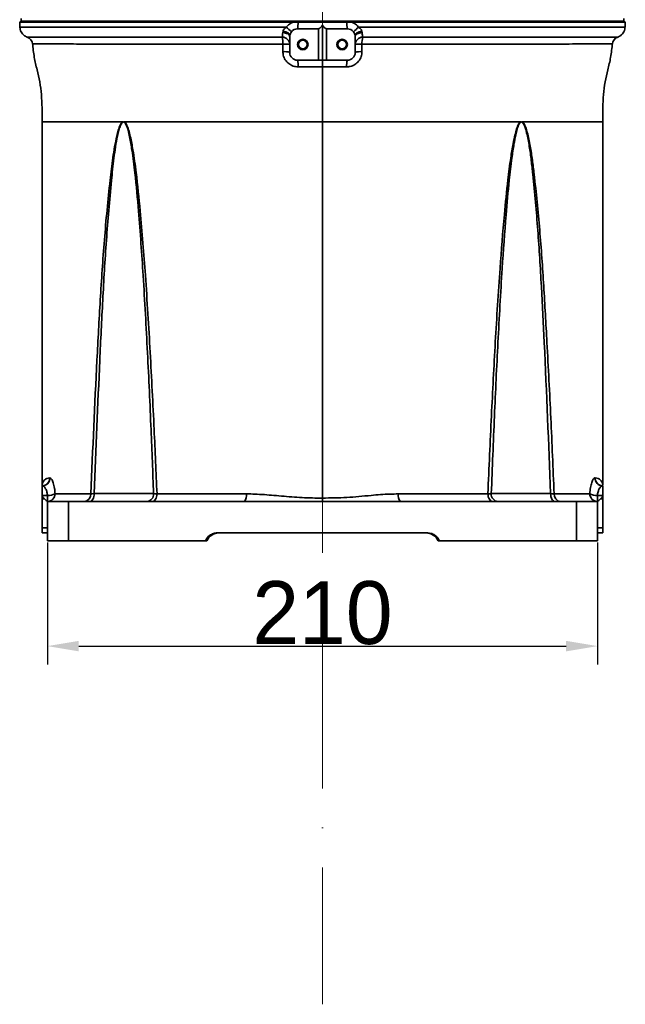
# Model space of a CAD drawing. Header units: millimetres. Extents: x -7686 to -856, y -458 to 6140.
# Tile 3 of 102: x -7045 to -6814, y 3031 to 3407. Entities that reach past the tile are written whole.
import ezdxf

# ---------------------------------------------------------------- set-up
doc = ezdxf.new("R2010")
doc.units = ezdxf.units.MM
doc.header["$LTSCALE"] = 5
doc.header["$PDSIZE"] = -1
doc.linetypes.add('ACAD_ISO10W100', pattern=[18, 12, -3, 0, -3])
doc.dimstyles.new('本体 安装', dxfattribs={"dimtxt": 24, "dimasz": 12, "dimexe": 7, "dimexo": 0.625, "dimtad": 1, "dimtoh": 1, "dimtxsty": 'Standard', "dimcen": 2.5, "dimclrd": 1, "dimclre": 1, "dimclrt": 4, "dimadec": 0, "dimazin": 0, "dimtfac": 1, "dimtmove": 0, "dimatfit": 3, "dimfxl": 1, "dimarcsym": 0})

# ---------------------------------------------------------------- blocks, each defined once
blk = doc.blocks.new('*D86')
at = {"color": 1, "linetype": 'ByBlock', "lineweight": -2, "transparency": 16777216}
for p, q in [((-7034.56, 3207.63), (-7034.56, 3161.03)), ((-6824.56, 3207.63), (-6824.56, 3161.03)), ((-7022.56, 3168.03), (-6836.56, 3168.03))]:
    blk.add_line(p, q, dxfattribs=at)
at = {"color": 1, "linetype": 'ByBlock', "transparency": 16777216}
for points in [[(-7022.56, 3170.03), (-7022.56, 3166.03), (-7034.56, 3168.03)], [(-6836.56, 3170.03), (-6836.56, 3166.03), (-6824.56, 3168.03)]]:
    blk.add_solid(points, dxfattribs=at)
at = {"layer": 'Defpoints', "color": 0, "linetype": 'ByBlock', "transparency": 16777216}
for p in [(-7034.56, 3208.26), (-6824.56, 3208.26), (-6824.56, 3168.03)]:
    blk.add_point(p, dxfattribs=at)
at = {"color": 4, "linetype": 'ByBlock', "transparency": 16777216, "insert": (-6929.56, 3180.66), "char_height": 24, "attachment_point": 5}
blk.add_mtext('210', dxfattribs=at)

msp = doc.modelspace()

# ---------------------------------------------------------------- linework, layer by layer
at = {"color": 40, "linetype": 'ACAD_ISO10W100', "lineweight": 20, "true_color": 0xf8d731}
msp.add_line((-6929.56, 4074.598), (-6929.56, 3031.236), dxfattribs=at)
at = {"linetype": 'Continuous', "lineweight": 35}
for p, q in [((-7044.56, 3407.758), (-7044.56, 3406.758)), ((-6814.56, 3406.758), (-6814.56, 3407.758)), ((-7044.56, 3406.758), (-7045.06, 3406.258)), ((-7045.06, 3406.258), (-7045.06, 3404.419)), ((-6940.757, 3406.258), (-7045.06, 3406.258)), ((-7044.56, 3406.758), (-6940.709, 3406.758)), ((-6940.709, 3406.758), (-6940.757, 3406.258)), ((-6938.828, 3406.299), (-6940.757, 3406.258)), ((-6940.709, 3406.758), (-6938.789, 3406.758)), ((-6939.06, 3403.758), (-6931.06, 3403.758)), ((-6938.789, 3406.758), (-6938.828, 3406.299)), ((-6931.06, 3391.758), (-6931.06, 3403.758)), ((-6929.56, 3391.758), (-6929.56, 3405.177)), ((-6928.06, 3403.758), (-6920.06, 3403.758)), ((-6928.06, 3391.758), (-6928.06, 3403.758)), ((-6920.33, 3406.758), (-6920.292, 3406.299)), ((-6920.33, 3406.758), (-6918.411, 3406.758)), ((-6918.362, 3406.258), (-6920.292, 3406.299)), ((-6918.411, 3406.758), (-6918.362, 3406.258)), ((-6918.411, 3406.758), (-6814.56, 3406.758)), ((-6814.06, 3406.258), (-6918.362, 3406.258)), ((-6814.06, 3406.258), (-6814.56, 3406.758)), ((-6814.06, 3404.419), (-6814.06, 3406.258)), ((-6944.721, 3402.312), (-6944.602, 3402.915)), ((-6942.06, 3394.758), (-6942.06, 3400.758)), ((-6917.06, 3394.758), (-6917.06, 3400.758)), ((-6914.517, 3402.915), (-6914.398, 3402.312)), ((-6944.654, 3395.046), (-6944.653, 3397.933)), ((-6914.467, 3397.933), (-6914.466, 3395.046)), ((-6939.06, 3391.758), (-6931.06, 3391.758)), ((-6931.06, 3391.758), (-6929.56, 3391.758)), ((-6929.56, 3391.758), (-6928.06, 3391.758)), ((-6928.06, 3391.758), (-6920.06, 3391.758)), ((-7005.777, 3368.259), (-7005.751, 3368.14)), ((-7005.246, 3368.258), (-7005.275, 3368.137)), ((-6929.56, 3224.578), (-6929.56, 3368.258)), ((-6853.845, 3368.137), (-6853.873, 3368.258)), ((-6853.369, 3368.14), (-6853.342, 3368.259)), ((-7033.634, 3232.242), (-7033.57, 3232.241)), ((-6825.55, 3232.241), (-6825.485, 3232.242)), ((-7036.56, 3229.258), (-7036.494, 3229.258)), ((-7036.56, 3225.508), (-7036.56, 3229.258)), ((-6822.626, 3229.258), (-6822.56, 3229.258)), ((-6822.56, 3229.258), (-6822.56, 3225.508)), ((-7036.56, 3225.508), (-7034.482, 3225.508)), ((-7036.56, 3224.258), (-7036.56, 3225.508)), ((-7036.56, 3224.258), (-7036.56, 3213.258)), ((-7035.656, 3224.258), (-7036.56, 3224.258)), ((-7034.561, 3223.258), (-7034.56, 3223.258)), ((-7034.56, 3208.258), (-7034.56, 3223.258)), ((-7034.56, 3223.258), (-7026.498, 3223.258)), ((-7034.482, 3223.258), (-7034.482, 3225.508)), ((-7026.498, 3223.258), (-7026.498, 3208.258)), ((-7026.498, 3223.258), (-6959.34, 3223.258)), ((-7016.656, 3226.258), (-6994.001, 3226.258)), ((-6959.34, 3223.258), (-6929.56, 3223.258)), ((-6929.56, 3224.578), (-6929.56, 3223.258)), ((-6929.56, 3223.258), (-6899.779, 3223.258)), ((-6899.779, 3223.258), (-6832.621, 3223.258)), ((-6865.118, 3226.258), (-6842.463, 3226.258)), ((-6832.621, 3208.258), (-6832.621, 3223.258)), ((-6832.621, 3223.258), (-6824.56, 3223.258)), ((-6824.638, 3225.508), (-6824.638, 3223.258)), ((-6824.638, 3225.508), (-6822.56, 3225.508)), ((-6824.56, 3223.258), (-6824.56, 3208.258)), ((-6824.56, 3223.258), (-6824.559, 3223.258)), ((-6822.56, 3224.258), (-6823.463, 3224.258)), ((-6822.56, 3225.508), (-6822.56, 3224.258)), ((-6822.56, 3224.258), (-6822.56, 3213.258)), ((-7036.56, 3211.258), (-7036.56, 3213.258)), ((-7034.56, 3213.258), (-7036.56, 3213.258)), ((-6889.489, 3211.258), (-6969.63, 3211.258)), ((-6822.56, 3213.258), (-6824.56, 3213.258)), ((-6822.56, 3213.258), (-6822.56, 3211.258)), ((-7026.498, 3208.258), (-7034.56, 3208.258)), ((-7026.498, 3208.258), (-6974.201, 3208.258)), ((-6974.201, 3208.258), (-6973.681, 3208.258)), ((-6884.918, 3208.258), (-6885.438, 3208.258)), ((-6884.918, 3208.258), (-6832.621, 3208.258)), ((-6824.56, 3208.258), (-6832.621, 3208.258))]:
    msp.add_line(p, q, dxfattribs=at)
at = {"linetype": 'Continuous', "lineweight": 35, "flags": 128}
for points in [[(-6942.06, 3400.758), (-6942.109, 3401.042), (-6942.257, 3401.316), (-6942.497, 3401.571), (-6942.822, 3401.8), (-6943.221, 3401.994), (-6943.681, 3402.147), (-6944.187, 3402.255), (-6944.721, 3402.312)], [(-6944.602, 3402.915), (-6944.055, 3402.784), (-6943.541, 3402.619), (-6943.078, 3402.425), (-6942.682, 3402.208), (-6942.369, 3401.978), (-6942.148, 3401.742), (-6942.028, 3401.508), (-6942.013, 3401.285)], [(-6914.517, 3402.915), (-6915.064, 3402.784), (-6915.578, 3402.619), (-6916.041, 3402.425), (-6916.437, 3402.208), (-6916.751, 3401.978), (-6916.972, 3401.742), (-6917.092, 3401.508), (-6917.106, 3401.285)], [(-6914.398, 3402.312), (-6914.933, 3402.255), (-6915.438, 3402.147), (-6915.898, 3401.994), (-6916.297, 3401.8), (-6916.622, 3401.571), (-6916.863, 3401.316), (-6917.01, 3401.042), (-6917.06, 3400.758)], [(-7016.656, 3226.258), (-7016.689, 3225.673), (-7016.787, 3225.11), (-7016.946, 3224.591), (-7017.16, 3224.137), (-7017.42, 3223.764), (-7017.717, 3223.486), (-7018.039, 3223.316), (-7018.375, 3223.258)], [(-6992.71, 3226.169), (-6992.754, 3225.596), (-6992.863, 3225.048), (-6993.033, 3224.545), (-6993.258, 3224.105), (-6993.53, 3223.745), (-6993.839, 3223.478), (-6994.172, 3223.314), (-6994.519, 3223.258)], [(-6866.41, 3226.169), (-6866.366, 3225.596), (-6866.257, 3225.048), (-6866.086, 3224.545), (-6865.861, 3224.105), (-6865.589, 3223.745), (-6865.281, 3223.478), (-6864.947, 3223.314), (-6864.601, 3223.258)], [(-6842.463, 3226.258), (-6842.43, 3225.673), (-6842.332, 3225.11), (-6842.174, 3224.591), (-6841.96, 3224.137), (-6841.699, 3223.764), (-6841.402, 3223.486), (-6841.08, 3223.316), (-6840.745, 3223.258)]]:
    msp.add_lwpolyline(points, dxfattribs=at)
at = {"linetype": 'Continuous', "lineweight": 35}
for centre, radius in [((-6937.06, 3397.758), 2), ((-6937.06, 3397.758), 1.65), ((-6922.06, 3397.758), 2), ((-6922.06, 3397.758), 1.65)]:
    msp.add_circle(centre, radius, dxfattribs=at)
for centre, radius, start, end in [((-6951.851, 3393.175), 14.044, 42.11378, 52.95877), ((-6939.06, 3400.758), 3, 90, 142.28563), ((-6956.203, 3406.604), 17.378, 350.57493, 358.99371), ((-6902.917, 3406.604), 17.378, 181.00629, 189.42507), ((-6920.06, 3400.758), 3, 37.71437, 90), ((-6907.269, 3393.175), 14.044, 127.04123, 137.88622), ((-7043.212, 3397.758), 3, 4.23446, 71.14309), ((-6954.439, 3398.267), 9.793, 358.04349, 13.77038), ((-6944.975, 3397.682), 2.917, 1.49367, 89.07911), ((-6939.06, 3400.758), 3, 169.88127, 180), ((-6939.06, 3400.758), 3, 142.28563, 169.88127), ((-6920.06, 3400.758), 3, 10.11873, 37.71437), ((-6920.06, 3400.758), 3, 0, 10.11873), ((-6914.144, 3397.682), 2.917, 90.92089, 178.50633), ((-6904.68, 3398.267), 9.793, 166.22962, 181.95651), ((-6815.907, 3397.758), 3, 108.57227, 175.63244), ((-6944.064, 3387.341), 10.608, 79.10664, 93.17791), ((-6915.055, 3387.341), 10.608, 86.82209, 100.89336), ((-6944.071, 3388.458), 6.613, 72.29281, 95.05425), ((-6939.06, 3394.758), 3, 180, 270), ((-6946.187, 3389.795), 7.393, 355.66347, 15.40079), ((-6912.932, 3389.795), 7.393, 164.59921, 184.33653), ((-6920.06, 3394.758), 3, 270, 0), ((-6915.048, 3388.458), 6.613, 84.94575, 107.70719), ((-7036.597, 3232.221), 2.963, 270.72337, 0.40177), ((-7036.532, 3232.22), 2.962, 270.74016, 0.41383), ((-6822.588, 3232.22), 2.962, 179.58617, 269.25984), ((-6822.522, 3232.221), 2.963, 179.59823, 269.27663), ((-7034.546, 3226.195), 2.937, 271.25621, 0.79048), ((-7034.424, 3231.32), 5.812, 269.43582, 298.97254), ((-7020.755, 3226.024), 2.779, 275.40369, 3.7277), ((-6996.807, 3226.062), 2.813, 274.65714, 4.00054), ((-6961.905, 3225.498), 3.405, 318.86776, 11.01199), ((-6897.215, 3225.498), 3.405, 168.98801, 221.13224), ((-6862.312, 3226.062), 2.813, 175.99946, 265.34286), ((-6838.364, 3226.024), 2.779, 176.2723, 264.59631), ((-6824.573, 3226.195), 2.937, 179.20952, 268.74379), ((-6824.695, 3231.32), 5.812, 241.02746, 270.56418), ((-6969.099, 3206.258), 5, 90, 156.42182), ((-6890.021, 3206.258), 5, 23.57818, 90)]:
    msp.add_arc(centre, radius, start, end, dxfattribs=at)
for points, knots in [([(-7045, 3404.419), (-7045.018, 3404.419), (-7045.153, 3404.419), (-7044.625, 3404.418), (-7043.34, 3404.416), (-7041.171, 3404.414), (-7038.239, 3404.411), (-7034.537, 3404.409), (-7030.072, 3404.406), (-7024.891, 3404.403), (-7019.041, 3404.4), (-7012.565, 3404.397), (-7005.485, 3404.394), (-6997.86, 3404.391), (-6989.756, 3404.389), (-6981.235, 3404.387), (-6972.338, 3404.385), (-6963.129, 3404.384), (-6953.685, 3404.384), (-6947.054, 3404.385), (-6943.615, 3404.385), (-6943.391, 3404.385)], [0, 0, 0, 0, 0.0086481, 0.0666283, 0.1246085, 0.1827959, 0.2409834, 0.2989636, 0.3569438, 0.4151312, 0.4733187, 0.5312989, 0.5892791, 0.6474665, 0.7056539, 0.7636341, 0.8216143, 0.8798017, 0.9379891, 0.9959693, 1, 1, 1, 1]), ([(-7045.004, 3404.418), (-7044.997, 3404.118), (-7044.982, 3403.483), (-7044.637, 3402.606), (-7044.146, 3401.858), (-7043.577, 3401.298), (-7042.99, 3400.912), (-7042.541, 3400.695), (-7042.291, 3400.625), (-7042.237, 3400.61)], [0, 0, 0, 0, 0.1772551, 0.3750561, 0.5499259, 0.7064512, 0.8455645, 0.9665745, 1, 1, 1, 1]), ([(-6944.602, 3402.915), (-6944.543, 3403.053), (-6944.32, 3403.572), (-6943.854, 3404.028), (-6943.463, 3404.332), (-6943.416, 3404.366), (-6943.391, 3404.385)], [0, 0, 0, 0, 0.2434789, 0.9117923, 0.9522489, 1, 1, 1, 1]), ([(-6943.391, 3404.385), (-6943.121, 3404.69), (-6942.426, 3405.473), (-6941.445, 3406.021), (-6940.8, 3406.243), (-6940.757, 3406.258)], [0, 0, 0, 0, 0.37276009, 0.95821414, 1, 1, 1, 1]), ([(-6920.292, 3406.299), (-6921.331, 3406.294), (-6923.391, 3406.284), (-6926.484, 3406.274), (-6929.564, 3406.271), (-6932.643, 3406.274), (-6935.732, 3406.284), (-6937.79, 3406.294), (-6938.828, 3406.299)], [0, 0, 0, 0, 0.1684714, 0.3338999, 0.5002927, 0.6665141, 0.8317669, 1, 1, 1, 1]), ([(-6938.789, 3406.758), (-6935.714, 3406.758), (-6929.562, 3406.758), (-6923.409, 3406.758), (-6920.33, 3406.758)], [0, 0, 0, 0, 0.4997075, 1, 1, 1, 1]), ([(-6931.06, 3403.758), (-6930.697, 3403.964), (-6930.113, 3404.297), (-6929.712, 3404.935), (-6929.56, 3405.177)], [0, 0, 0, 0, 0.6202361, 1, 1, 1, 1]), ([(-6929.56, 3405.177), (-6929.365, 3404.881), (-6928.953, 3404.253), (-6928.369, 3403.929), (-6928.06, 3403.758)], [0, 0, 0, 0, 0.4715484, 1, 1, 1, 1]), ([(-6918.362, 3406.258), (-6918.014, 3406.117), (-6917.076, 3405.737), (-6916.225, 3405.004), (-6915.778, 3404.447), (-6915.728, 3404.385)], [0, 0, 0, 0, 0.34454696, 0.92712105, 1, 1, 1, 1]), ([(-6915.728, 3404.385), (-6913.22, 3404.385), (-6908.204, 3404.384), (-6900.743, 3404.384), (-6893.361, 3404.385), (-6885.514, 3404.385), (-6877.335, 3404.387), (-6868.866, 3404.389), (-6860.752, 3404.392), (-6853.133, 3404.394), (-6846.13, 3404.397), (-6839.707, 3404.4), (-6833.867, 3404.403), (-6828.716, 3404.406), (-6824.332, 3404.409), (-6820.677, 3404.412), (-6817.774, 3404.414), (-6815.653, 3404.416), (-6814.452, 3404.418), (-6813.946, 3404.419), (-6814.081, 3404.419), (-6814.091, 3404.419)], [0, 0, 0, 0, 0.0453408, 0.0906817, 0.1368315, 0.1829813, 0.2402845, 0.2975876, 0.3565556, 0.4155236, 0.4728268, 0.53013, 0.5890979, 0.6480659, 0.705369, 0.7626722, 0.8216401, 0.880608, 0.9379112, 0.9952143, 1, 1, 1, 1]), ([(-6915.728, 3404.385), (-6915.703, 3404.366), (-6915.411, 3404.15), (-6915.046, 3403.806), (-6914.684, 3403.309), (-6914.576, 3403.054), (-6914.517, 3402.915)], [0, 0, 0, 0, 0.0476236, 0.5525943, 0.7571711, 1, 1, 1, 1]), ([(-6816.874, 3400.631), (-6816.769, 3400.664), (-6816.408, 3400.778), (-6815.754, 3401.158), (-6815.036, 3401.807), (-6814.482, 3402.69), (-6814.166, 3403.569), (-6814.162, 3404.17), (-6814.16, 3404.422)], [0, 0, 0, 0, 0.0660625, 0.2268316, 0.4499853, 0.6406181, 0.8490307, 1, 1, 1, 1]), ([(-6944.928, 3400.598), (-6947.919, 3400.598), (-6953.899, 3400.598), (-6962.766, 3400.598), (-6971.497, 3400.598), (-6980.031, 3400.599), (-6988.229, 3400.6), (-6996.112, 3400.601), (-7003.592, 3400.602), (-7010.538, 3400.603), (-7016.84, 3400.605), (-7022.536, 3400.606), (-7027.619, 3400.607), (-7031.995, 3400.608), (-7035.602, 3400.609), (-7038.468, 3400.611), (-7040.6, 3400.611), (-7041.857, 3400.612), (-7042.378, 3400.613), (-7042.254, 3400.613), (-7042.236, 3400.613)], [0, 0, 0, 0, 0.0561276, 0.1122553, 0.1699139, 0.2275725, 0.2854966, 0.3434205, 0.4030295, 0.4626384, 0.5205527, 0.578467, 0.6380632, 0.6976596, 0.7555646, 0.8134697, 0.8730556, 0.9326416, 0.9905451, 1, 1, 1, 1]), ([(-6944.928, 3400.598), (-6944.887, 3400.782), (-6944.802, 3401.158), (-6944.749, 3401.921), (-6944.721, 3402.312)], [0, 0, 0, 0, 0.4868375, 1, 1, 1, 1]), ([(-6914.398, 3402.312), (-6914.373, 3401.944), (-6914.32, 3401.179), (-6914.235, 3400.796), (-6914.191, 3400.598)], [0, 0, 0, 0, 0.4814338, 1, 1, 1, 1]), ([(-6816.867, 3400.612), (-6816.858, 3400.612), (-6816.723, 3400.613), (-6817.201, 3400.612), (-6818.363, 3400.612), (-6820.419, 3400.611), (-6823.228, 3400.61), (-6826.788, 3400.609), (-6831.068, 3400.607), (-6836.067, 3400.606), (-6841.733, 3400.605), (-6848.015, 3400.603), (-6854.868, 3400.602), (-6862.265, 3400.601), (-6870.147, 3400.6), (-6878.447, 3400.599), (-6887.055, 3400.598), (-6895.918, 3400.598), (-6904.955, 3400.598), (-6911.114, 3400.598), (-6914.191, 3400.598)], [0, 0, 0, 0, 0.0043766, 0.0632013, 0.1218175, 0.1804409, 0.2392737, 0.2981066, 0.3567303, 0.4153644, 0.4742082, 0.5330518, 0.5916857, 0.6503303, 0.7091846, 0.7680387, 0.8266828, 0.8844219, 0.942261, 1, 1, 1, 1]), ([(-7040.239, 3398.211), (-7040.049, 3396.42), (-7039.686, 3393.011), (-7038.505, 3388.153), (-7037.366, 3383.469), (-7036.746, 3378.591), (-7036.561, 3373.492), (-7036.56, 3370.019), (-7036.559, 3368.258)], [0, 0, 0, 0, 0.1782271, 0.3392913, 0.4947366, 0.6557877, 0.8254967, 1, 1, 1, 1]), ([(-6944.653, 3397.933), (-6948.309, 3397.932), (-6955.623, 3397.931), (-6965.718, 3397.933), (-6974.947, 3397.935), (-6983.304, 3397.939), (-6991.284, 3397.944), (-6998.815, 3397.949), (-7005.837, 3397.955), (-7012.324, 3397.962), (-7018.233, 3397.968), (-7023.512, 3397.974), (-7028.11, 3397.98), (-7032.02, 3397.986), (-7035.208, 3397.991), (-7037.657, 3397.996), (-7039.287, 3398.001), (-7040.142, 3398.003), (-7040.129, 3398.003), (-7040.123, 3398.004)], [0, 0, 0, 0, 0.0700133, 0.140027, 0.1987271, 0.2576377, 0.3165487, 0.3752493, 0.4338529, 0.4926654, 0.5514776, 0.6100811, 0.668768, 0.7276642, 0.7865604, 0.8452474, 0.9039941, 0.96295, 1, 1, 1, 1]), ([(-6818.977, 3398.004), (-6818.935, 3398.005), (-6818.852, 3398.005), (-6819.723, 3398.001), (-6821.306, 3397.997), (-6823.702, 3397.992), (-6826.859, 3397.986), (-6830.719, 3397.981), (-6835.263, 3397.975), (-6840.531, 3397.968), (-6846.441, 3397.962), (-6852.884, 3397.956), (-6859.859, 3397.95), (-6867.403, 3397.944), (-6875.393, 3397.939), (-6883.688, 3397.935), (-6892.298, 3397.933), (-6901.26, 3397.932), (-6908.723, 3397.932), (-6913.155, 3397.933), (-6914.467, 3397.933)], [0, 0, 0, 0, 0.0581239, 0.1147521, 0.1713799, 0.2296588, 0.2879376, 0.3444759, 0.4010144, 0.4591986, 0.5173831, 0.5738714, 0.63036, 0.6884929, 0.7466258, 0.8030432, 0.8594603, 0.9175197, 0.9755788, 1, 1, 1, 1]), ([(-6822.56, 3368.258), (-6822.559, 3370.019), (-6822.558, 3373.493), (-6822.373, 3378.591), (-6821.753, 3383.47), (-6820.614, 3388.154), (-6819.433, 3393.012), (-6819.071, 3396.421), (-6818.88, 3398.212)], [0, 0, 0, 0, 0.1745022, 0.3442098, 0.505259, 0.6607036, 0.821769, 1, 1, 1, 1]), ([(-6938.815, 3389.236), (-6939.467, 3389.3), (-6940.773, 3389.429), (-6942.512, 3390.434), (-6943.826, 3391.892), (-6944.547, 3393.517), (-6944.623, 3394.602), (-6944.654, 3395.046)], [0, 0, 0, 0, 0.2142242, 0.4288449, 0.6420111, 0.8534514, 1, 1, 1, 1]), ([(-6929.561, 3391.758), (-6929.561, 3391.734), (-6929.561, 3391.682), (-6929.561, 3391.228), (-6929.56, 3390.564), (-6929.56, 3389.859), (-6929.56, 3389.451), (-6929.56, 3389.241)], [0, 0, 0, 0, 0.2033607, 0.4376216, 0.70267, 0.8474474, 1, 1, 1, 1]), ([(-6914.466, 3395.046), (-6914.53, 3394.4), (-6914.66, 3393.103), (-6915.668, 3391.37), (-6917.14, 3390.052), (-6918.779, 3389.338), (-6919.865, 3389.265), (-6920.304, 3389.236)], [0, 0, 0, 0, 0.2123953, 0.4270494, 0.6419019, 0.8554424, 1, 1, 1, 1]), ([(-6929.56, 3389.241), (-6929.56, 3389.241), (-6931.56, 3389.241), (-6934.65, 3389.239), (-6937.731, 3389.237), (-6938.815, 3389.236)], [0, 0, 0, 0, 0.0000065, 0.6478034, 1, 1, 1, 1]), ([(-6920.304, 3389.236), (-6922.301, 3389.237), (-6925.383, 3389.24), (-6928.472, 3389.241), (-6929.56, 3389.241)], [0, 0, 0, 0, 0.6478238, 1, 1, 1, 1]), ([(-6929.56, 3389.241), (-6929.56, 3388.951), (-6929.56, 3386.58), (-6929.56, 3381.979), (-6929.56, 3375.238), (-6929.56, 3370.624), (-6929.56, 3368.258)], [0, 0, 0, 0, 0.0418022, 0.3422725, 0.6626901, 1, 1, 1, 1]), ([(-7036.537, 3368.258), (-7036.55, 3368.258), (-7036.569, 3368.258), (-7036.553, 3368.258), (-7036.547, 3368.258)], [0, 0, 0, 0, 0.628832, 1, 1, 1, 1]), ([(-7036.559, 3368.258), (-7036.557, 3344.44), (-7036.554, 3298.179), (-7036.553, 3251.918), (-7036.552, 3229.474)], [0, 0, 0, 0, 0.5148467, 1, 1, 1, 1]), ([(-7005.777, 3368.258), (-7008.169, 3368.258), (-7012.953, 3368.258), (-7019.117, 3368.258), (-7024.464, 3368.258), (-7028.881, 3368.258), (-7032.347, 3368.258), (-7034.802, 3368.258), (-7036.291, 3368.258), (-7036.457, 3368.258), (-7036.537, 3368.258)], [0, 0, 0, 0, 0.1256673, 0.2513341, 0.3770024, 0.5026732, 0.6285177, 0.7543651, 0.880217, 1, 1, 1, 1]), ([(-7017.983, 3226.205), (-7017.236, 3243.229), (-7016.154, 3267.911), (-7014.394, 3300.222), (-7012.897, 3323.148), (-7011.181, 3341.244), (-7009.651, 3354.542), (-7008.546, 3360.908), (-7007.53, 3365.041), (-7006.939, 3366.723), (-7006.357, 3367.783), (-7005.977, 3368.158), (-7005.81, 3368.242), (-7005.777, 3368.258)], [0, 0, 0, 0, 0.3555289, 0.5154641, 0.6753949, 0.8352367, 0.8956474, 0.9559289, 0.9713075, 0.9866079, 0.994765, 0.9989602, 1, 1, 1, 1]), ([(-7005.751, 3368.139), (-7005.78, 3368.122), (-7005.933, 3368.038), (-7006.277, 3367.655), (-7006.799, 3366.589), (-7007.326, 3364.913), (-7008.234, 3360.772), (-7009.224, 3354.413), (-7010.588, 3341.118), (-7012.124, 3323.027), (-7013.459, 3300.11), (-7015.027, 3267.857), (-7015.991, 3243.232), (-7016.656, 3226.258)], [0, 0, 0, 0, 0.0009482, 0.0048494, 0.0126819, 0.0277784, 0.0429447, 0.1031659, 0.1634946, 0.323732, 0.4840417, 0.6443549, 1, 1, 1, 1]), ([(-7005.777, 3368.259), (-7005.684, 3368.289), (-7005.506, 3368.347), (-7005.329, 3368.287), (-7005.246, 3368.259)], [0, 0, 0, 0, 0.5258357, 1, 1, 1, 1]), ([(-7005.275, 3368.138), (-7005.349, 3368.167), (-7005.507, 3368.227), (-7005.667, 3368.17), (-7005.751, 3368.14)], [0, 0, 0, 0, 0.4746107, 1, 1, 1, 1]), ([(-6994.001, 3226.258), (-6994.32, 3234.373), (-6995.025, 3252.325), (-6996.293, 3280.097), (-6997.835, 3307.943), (-6999.421, 3330.846), (-7000.903, 3346.803), (-7002.052, 3356.278), (-7002.98, 3361.672), (-7003.684, 3365.021), (-7004.318, 3366.886), (-7004.926, 3367.913), (-7005.205, 3368.092), (-7005.275, 3368.137)], [0, 0, 0, 0, 0.169763, 0.3755631, 0.5813567, 0.7533577, 0.8564037, 0.9178463, 0.9542921, 0.9726835, 0.9908787, 0.997727, 1, 1, 1, 1]), ([(-6929.56, 3368.258), (-6933.096, 3368.258), (-6940.17, 3368.258), (-6950.687, 3368.258), (-6960.994, 3368.258), (-6970.985, 3368.258), (-6980.56, 3368.258), (-6989.51, 3368.258), (-6997.834, 3368.258), (-7002.775, 3368.258), (-7005.246, 3368.258)], [0, 0, 0, 0, 0.1260522, 0.2520956, 0.378143, 0.5041897, 0.6302309, 0.7562651, 0.8781346, 1, 1, 1, 1]), ([(-7005.246, 3368.258), (-7005.169, 3368.214), (-7004.865, 3368.04), (-7004.193, 3367.039), (-7003.484, 3365.165), (-7002.689, 3361.814), (-7001.66, 3356.416), (-7000.38, 3346.944), (-6998.734, 3330.99), (-6996.973, 3308.09), (-6995.262, 3280.245), (-6993.852, 3252.395), (-6993.067, 3234.362), (-6992.71, 3226.169)], [0, 0, 0, 0, 0.00247217, 0.00968947, 0.0281316, 0.04679016, 0.0833323, 0.1447512, 0.24758804, 0.41908201, 0.62414783, 0.82922156, 1, 1, 1, 1]), ([(-6929.56, 3368.258), (-6926.023, 3368.258), (-6918.951, 3368.258), (-6908.435, 3368.258), (-6898.129, 3368.258), (-6888.139, 3368.258), (-6878.564, 3368.258), (-6869.613, 3368.258), (-6861.288, 3368.258), (-6856.345, 3368.258), (-6853.873, 3368.258)], [0, 0, 0, 0, 0.12604, 0.2520717, 0.3781021, 0.504133, 0.6301646, 0.7561972, 0.8780978, 1, 1, 1, 1]), ([(-6866.41, 3226.169), (-6865.975, 3236.1), (-6865.127, 3255.451), (-6863.632, 3284.196), (-6862.018, 3309.839), (-6860.404, 3330.464), (-6859.006, 3344.511), (-6857.866, 3353.537), (-6856.934, 3359.311), (-6856.171, 3362.991), (-6855.465, 3365.564), (-6854.85, 3367.176), (-6854.242, 3368.034), (-6853.975, 3368.196), (-6853.873, 3368.258)], [0, 0, 0, 0, 0.2070076, 0.4033492, 0.5996829, 0.7427449, 0.8352652, 0.8950651, 0.933718, 0.9587344, 0.9749865, 0.9914167, 0.9967203, 1, 1, 1, 1]), ([(-6853.845, 3368.137), (-6853.936, 3368.074), (-6854.181, 3367.907), (-6854.729, 3367.034), (-6855.275, 3365.427), (-6855.908, 3362.857), (-6856.593, 3359.177), (-6857.431, 3353.4), (-6858.457, 3344.373), (-6859.715, 3330.322), (-6861.169, 3309.693), (-6862.623, 3284.048), (-6863.967, 3255.381), (-6864.729, 3236.111), (-6865.118, 3226.258)], [0, 0, 0, 0, 0.0030245, 0.0080563, 0.024115, 0.0402157, 0.0651306, 0.1037485, 0.1636093, 0.2563337, 0.3998172, 0.5968417, 0.7938726, 1, 1, 1, 1]), ([(-6853.873, 3368.259), (-6853.78, 3368.29), (-6853.603, 3368.347), (-6853.426, 3368.287), (-6853.342, 3368.259)], [0, 0, 0, 0, 0.5298947, 1, 1, 1, 1]), ([(-6853.369, 3368.14), (-6853.443, 3368.168), (-6853.602, 3368.227), (-6853.761, 3368.169), (-6853.845, 3368.138)], [0, 0, 0, 0, 0.4699882, 1, 1, 1, 1]), ([(-6842.463, 3226.258), (-6843.221, 3245.486), (-6844.262, 3271.877), (-6845.959, 3305.401), (-6847.264, 3326.846), (-6848.697, 3342.882), (-6849.842, 3353.548), (-6850.543, 3358.875), (-6851.322, 3362.906), (-6852.015, 3365.661), (-6852.476, 3366.95), (-6852.934, 3367.783), (-6853.235, 3368.069), (-6853.358, 3368.133), (-6853.369, 3368.139)], [0, 0, 0, 0, 0.4028723, 0.5529371, 0.7029974, 0.8529787, 0.890734, 0.9284829, 0.9661276, 0.9778395, 0.989496, 0.9961167, 0.9996447, 1, 1, 1, 1]), ([(-6853.342, 3368.258), (-6853.33, 3368.252), (-6853.195, 3368.19), (-6852.865, 3367.91), (-6852.353, 3367.082), (-6851.837, 3365.788), (-6851.061, 3363.04), (-6850.194, 3359.009), (-6849.407, 3353.674), (-6848.124, 3343.007), (-6846.524, 3326.969), (-6845.058, 3305.514), (-6843.713, 3281.561), (-6842.354, 3255.127), (-6841.542, 3235.846), (-6841.137, 3226.205)], [0, 0, 0, 0, 0.0003905, 0.0042081, 0.0111459, 0.0230066, 0.0349282, 0.0726359, 0.1104684, 0.1483084, 0.2979331, 0.4476551, 0.5973825, 0.79869, 1, 1, 1, 1]), ([(-6853.342, 3368.258), (-6850.95, 3368.258), (-6846.166, 3368.258), (-6840.003, 3368.258), (-6834.656, 3368.258), (-6830.239, 3368.258), (-6826.772, 3368.258), (-6824.317, 3368.258), (-6822.828, 3368.258), (-6822.662, 3368.258), (-6822.582, 3368.258)], [0, 0, 0, 0, 0.1256665, 0.2513349, 0.3770025, 0.502671, 0.6285226, 0.7543746, 0.8802274, 1, 1, 1, 1]), ([(-6822.582, 3368.258), (-6822.57, 3368.258), (-6822.551, 3368.258), (-6822.567, 3368.258), (-6822.573, 3368.258)], [0, 0, 0, 0, 0.6288628, 1, 1, 1, 1]), ([(-6822.567, 3229.479), (-6822.566, 3251.921), (-6822.565, 3298.181), (-6822.562, 3344.44), (-6822.561, 3368.258)], [0, 0, 0, 0, 0.485133, 1, 1, 1, 1]), ([(-7036.549, 3229.474), (-7036.499, 3229.814), (-7036.409, 3230.426), (-7035.768, 3231.386), (-7034.892, 3232.074), (-7034.038, 3232.188), (-7033.634, 3232.242)], [0, 0, 0, 0, 0.3010206, 0.5416362, 0.7831315, 1, 1, 1, 1]), ([(-7033.57, 3232.241), (-7033.356, 3232.147), (-7032.928, 3231.958), (-7032.3, 3230.5), (-7031.823, 3228.518), (-7031.675, 3226.935), (-7031.609, 3226.235)], [0, 0, 0, 0, 0.2621643, 0.5258947, 0.7902795, 1, 1, 1, 1]), ([(-6827.51, 3226.235), (-6827.496, 3226.424), (-6827.42, 3227.442), (-6827.162, 3229.175), (-6826.644, 3230.993), (-6826.07, 3232.066), (-6825.707, 3232.188), (-6825.55, 3232.241)], [0, 0, 0, 0, 0.055923, 0.3010854, 0.5491429, 0.8048614, 1, 1, 1, 1]), ([(-6825.485, 3232.242), (-6825.081, 3232.188), (-6824.229, 3232.074), (-6823.352, 3231.388), (-6822.709, 3230.426), (-6822.623, 3229.817), (-6822.575, 3229.479)], [0, 0, 0, 0, 0.2168735, 0.4574157, 0.6989955, 1, 1, 1, 1]), ([(-7036.56, 3229.258), (-7036.56, 3229.262), (-7036.56, 3229.278), (-7036.557, 3229.339), (-7036.57, 3229.392), (-7036.55, 3229.469), (-7036.549, 3229.474)], [0, 0, 0, 0, 0.06236033, 0.2689468, 0.94809401, 1, 1, 1, 1]), ([(-7034.482, 3225.508), (-7034.55, 3225.947), (-7034.705, 3226.951), (-7035.197, 3228.184), (-7035.838, 3229.084), (-7036.275, 3229.2), (-7036.494, 3229.258)], [0, 0, 0, 0, 0.2032181, 0.4651033, 0.7321533, 1, 1, 1, 1]), ([(-6822.626, 3229.258), (-6822.787, 3229.225), (-6823.159, 3229.15), (-6823.744, 3228.489), (-6824.275, 3227.361), (-6824.544, 3226.269), (-6824.623, 3225.626), (-6824.638, 3225.508)], [0, 0, 0, 0, 0.1993836, 0.4593574, 0.7070293, 0.9461044, 1, 1, 1, 1]), ([(-7036.56, 3225.508), (-7036.557, 3225.463), (-7036.547, 3225.325), (-7036.435, 3225.085), (-7036.131, 3224.696), (-7035.852, 3224.438), (-7035.656, 3224.258)], [0, 0, 0, 0, 0.080652, 0.2505616, 0.4752052, 1, 1, 1, 1]), ([(-7035.656, 3224.258), (-7035.647, 3224.25), (-7035.4, 3224.023), (-7035.023, 3223.671), (-7034.648, 3223.323), (-7034.59, 3223.28), (-7034.561, 3223.258)], [0, 0, 0, 0, 0.0146403, 0.4238113, 0.7111868, 1, 1, 1, 1]), ([(-7031.609, 3226.235), (-7031.584, 3226.235), (-7030.981, 3226.233), (-7029.637, 3226.23), (-7027.313, 3226.224), (-7024.568, 3226.218), (-7021.493, 3226.212), (-7019.153, 3226.207), (-7017.983, 3226.205)], [0, 0, 0, 0, 0.0079711, 0.1929846, 0.3933876, 0.5937897, 0.7968957, 1, 1, 1, 1]), ([(-7017.983, 3226.205), (-7017.632, 3226.22), (-7017.235, 3226.238), (-7016.717, 3226.256), (-7016.656, 3226.258)], [0, 0, 0, 0, 0.8823423, 1, 1, 1, 1]), ([(-6994.001, 3226.258), (-6993.668, 3226.231), (-6993.286, 3226.201), (-6992.775, 3226.172), (-6992.71, 3226.169)], [0, 0, 0, 0, 0.87319269, 1, 1, 1, 1]), ([(-6992.71, 3226.169), (-6990.487, 3226.166), (-6986.042, 3226.162), (-6978.848, 3226.156), (-6971.286, 3226.152), (-6964.457, 3226.149), (-6960.156, 3226.148), (-6958.563, 3226.148)], [0, 0, 0, 0, 0.2145483, 0.4290872, 0.6496482, 0.8701985, 1, 1, 1, 1]), ([(-6958.563, 3226.148), (-6957.487, 3226.132), (-6954.028, 3226.08), (-6947.944, 3225.585), (-6940.296, 3224.871), (-6934.088, 3224.564), (-6930.508, 3224.575), (-6929.56, 3224.578)], [0, 0, 0, 0, 0.11348415, 0.36513314, 0.63411612, 0.90300831, 1, 1, 1, 1]), ([(-6929.56, 3224.578), (-6926.465, 3224.605), (-6920.248, 3224.66), (-6911.653, 3225.562), (-6905.091, 3226.079), (-6901.632, 3226.132), (-6900.557, 3226.148)], [0, 0, 0, 0, 0.3160712, 0.6348613, 0.8865141, 1, 1, 1, 1]), ([(-6900.557, 3226.148), (-6898.502, 3226.148), (-6894.478, 3226.149), (-6888.573, 3226.151), (-6882.825, 3226.154), (-6877.162, 3226.159), (-6871.655, 3226.163), (-6868.158, 3226.167), (-6866.41, 3226.169)], [0, 0, 0, 0, 0.1675071, 0.3279918, 0.4946087, 0.6612292, 0.8306128, 1, 1, 1, 1]), ([(-6866.41, 3226.169), (-6865.986, 3226.194), (-6865.5, 3226.224), (-6865.161, 3226.254), (-6865.118, 3226.258)], [0, 0, 0, 0, 0.8725089, 1, 1, 1, 1]), ([(-6842.463, 3226.258), (-6842.027, 3226.242), (-6841.533, 3226.224), (-6841.178, 3226.207), (-6841.137, 3226.205)], [0, 0, 0, 0, 0.8825841, 1, 1, 1, 1]), ([(-6841.137, 3226.205), (-6840.068, 3226.207), (-6837.843, 3226.211), (-6834.842, 3226.217), (-6832.061, 3226.223), (-6829.621, 3226.229), (-6828.195, 3226.233), (-6827.535, 3226.235), (-6827.51, 3226.235)], [0, 0, 0, 0, 0.185016, 0.3854219, 0.585829, 0.7889286, 0.9920289, 1, 1, 1, 1]), ([(-6824.559, 3223.258), (-6824.529, 3223.28), (-6824.471, 3223.323), (-6824.096, 3223.671), (-6823.72, 3224.023), (-6823.472, 3224.25), (-6823.463, 3224.258)], [0, 0, 0, 0, 0.2888132, 0.5761887, 0.9853597, 1, 1, 1, 1]), ([(-6823.463, 3224.258), (-6823.268, 3224.438), (-6822.988, 3224.696), (-6822.684, 3225.085), (-6822.572, 3225.325), (-6822.563, 3225.463), (-6822.56, 3225.508)], [0, 0, 0, 0, 0.5247948, 0.7494384, 0.919348, 1, 1, 1, 1]), ([(-7034.56, 3211.258), (-7034.601, 3211.258), (-7034.702, 3211.258), (-7035.415, 3211.258), (-7036.11, 3211.258), (-7036.457, 3211.258), (-7036.554, 3211.258), (-7036.559, 3211.258), (-7036.56, 3211.258)], [0, 0, 0, 0, 0.2489364, 0.6058997, 0.8269221, 0.9216269, 0.9820128, 1, 1, 1, 1]), ([(-6974.201, 3208.258), (-6973.926, 3208.752), (-6973.377, 3209.738), (-6971.993, 3210.76), (-6970.68, 3211.211), (-6969.876, 3211.247), (-6969.63, 3211.258)], [0, 0, 0, 0, 0.29069872, 0.58138993, 0.87227312, 1, 1, 1, 1]), ([(-6889.489, 3211.258), (-6888.927, 3211.203), (-6887.804, 3211.092), (-6886.315, 3210.228), (-6885.379, 3209.2), (-6885.025, 3208.477), (-6884.918, 3208.258)], [0, 0, 0, 0, 0.2911991, 0.582405, 0.8734322, 1, 1, 1, 1]), ([(-6822.56, 3211.258), (-6822.576, 3211.258), (-6822.643, 3211.258), (-6823.435, 3211.258), (-6824.339, 3211.258), (-6824.496, 3211.258), (-6824.56, 3211.258)], [0, 0, 0, 0, 0.06388199, 0.25609915, 0.69730407, 1, 1, 1, 1])]:
    msp.add_open_spline(points, degree=3, knots=knots, dxfattribs=at)

# ---------------------------------------------------------------- dimensions: what is measured, and where the dimension line sits
at = {"color": 4, "linetype": 'ByBlock'}
dim = msp.add_linear_dim(base=(-6824.56, 3168.035), p1=(-7034.56, 3208.258), p2=(-6824.56, 3208.258), dimstyle='本体 安装', dxfattribs=at)
dim.commit()
dim.dimension.update_dxf_attribs({"geometry": '*D86', "text_midpoint": (-6929.56, 3168.035), "dimtype": 160})

doc.saveas('drawing.dxf')
